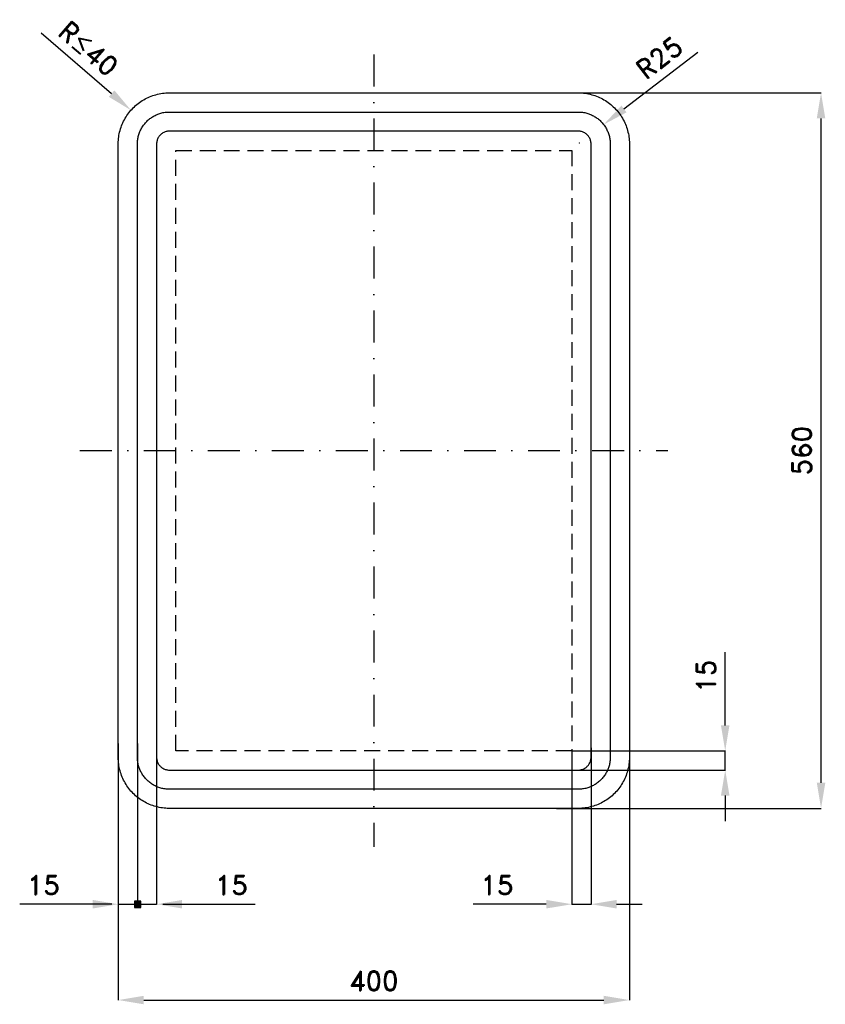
# Model space of a CAD drawing. Header units: millimetres. Extents: x -27 to 603, y -183 to 587.
import ezdxf

# ---------------------------------------------------------------- set-up
doc = ezdxf.new("R2010")
doc.units = ezdxf.units.MM
doc.header["$LTSCALE"] = 5
doc.linetypes.add('ČERCHOVANÁX2', pattern=[2, 1, -0.5, 0, -0.5])
doc.linetypes.add('ČÁRKOVANÁX2', pattern=[1.5, 1, -0.5])
doc.layers.add('Kóty', color=2, linetype='Continuous')
doc.layers.add('Značka', color=7, linetype='Continuous')
doc.styles.get("Standard").update_dxf_attribs({"font": 'romand.shx', "height": 15})
doc.dimstyles.get("Standard").update_dxf_attribs({"dimtxt": 15, "dimasz": 20, "dimexe": 0.18, "dimexo": 0.0625, "dimgap": 7.5, "dimtad": 1, "dimdec": 0, "dimzin": 0, "dimdsep": 46, "dimtxsty": 'Standard', "dimcen": 0.09, "dimadec": 0, "dimazin": 0, "dimtfac": 1, "dimtdec": 0, "dimtofl": 0, "dimtmove": 0, "dimatfit": 3, "dimfxl": 1, "dimtolj": 1, "dimtzin": 0, "dimarcsym": 0})

# ---------------------------------------------------------------- blocks, each defined once
blk = doc.blocks.new('*D0')
at = {"layer": 'Defpoints', "color": 0, "transparency": 16777216}
for p in [(392.94, 530), (600, 530), (392.94, -30)]:
    blk.add_point(p, dxfattribs=at)
at = {"layer": 'Kóty', "color": 0, "lineweight": -2, "transparency": 16777216}
for p, q in [((393, 530), (600.18, 530)), ((600, -10), (600, 510)), ((393, -30), (600.18, -30))]:
    blk.add_line(p, q, dxfattribs=at)
at = {"layer": 'Kóty', "color": 0, "transparency": 16777216}
for points in [[(596.67, 510), (603.33, 510), (600, 530)], [(596.67, -10), (603.33, -10), (600, -30)]]:
    blk.add_solid(points, dxfattribs=at)
at = {"layer": 'Kóty', "color": 0, "transparency": 16777216, "insert": (585, 250), "char_height": 15, "attachment_point": 5, "rotation": 90}
blk.add_mtext('\\A1;560', dxfattribs=at)
blk = doc.blocks.new('*D6')
at = {"layer": 'Defpoints', "color": 0, "transparency": 16777216}
for p in [(420, 17.45), (405, 15), (405, -105)]:
    blk.add_point(p, dxfattribs=at)
at = {"layer": 'Kóty', "color": 0, "lineweight": -2, "transparency": 16777216}
for p, q in [((420, 17.39), (420, -105.18)), ((405, 14.94), (405, -105.18)), ((385, -105), (327.86, -105)), ((440, -105), (460, -105))]:
    blk.add_line(p, q, dxfattribs=at)
at = {"layer": 'Kóty', "color": 0, "transparency": 16777216}
for points in [[(385, -101.67), (385, -108.33), (405, -105)], [(440, -101.67), (440, -108.33), (420, -105)]]:
    blk.add_solid(points, dxfattribs=at)
at = {"layer": 'Kóty', "color": 0, "transparency": 16777216, "insert": (346.43, -90), "char_height": 15, "attachment_point": 5}
blk.add_mtext('\\A1;15', dxfattribs=at)
blk = doc.blocks.new('*D7')
at = {"layer": 'Defpoints', "color": 0, "transparency": 16777216}
for p in [(405, 15), (525, 15), (400.96, 0)]:
    blk.add_point(p, dxfattribs=at)
at = {"layer": 'Kóty', "color": 0, "lineweight": -2, "transparency": 16777216}
for p, q in [((525, 35), (525, 92.14)), ((405.06, 15), (525.18, 15)), ((401.02, 0), (525.18, 0)), ((525, -20), (525, -40))]:
    blk.add_line(p, q, dxfattribs=at)
at = {"layer": 'Kóty', "color": 0, "transparency": 16777216}
for points in [[(521.67, 35), (528.33, 35), (525, 15)], [(521.67, -20), (528.33, -20), (525, 0)]]:
    blk.add_solid(points, dxfattribs=at)
at = {"layer": 'Kóty', "color": 0, "transparency": 16777216, "insert": (510, 73.57), "char_height": 15, "attachment_point": 5, "rotation": 90}
blk.add_mtext('\\A1;15', dxfattribs=at)
blk = doc.blocks.new('*D8')
at = {"layer": 'Defpoints', "color": 0, "transparency": 16777216}
for p in [(429.86, 505.2), (411.04, 490.8)]:
    blk.add_point(p, dxfattribs=at)
at = {"layer": 'Kóty', "color": 0, "lineweight": -2, "transparency": 16777216}
for p, q in [((503.61, 561.62), (445.75, 517.35)), ((410.95, 490.8), (411.13, 490.8)), ((411.04, 490.71), (411.04, 490.89))]:
    blk.add_line(p, q, dxfattribs=at)
blk.add_arc((411.04, 490.8), 23.7, 36.9834, 37.41973, dxfattribs=at)
at = {"layer": 'Kóty', "color": 0, "transparency": 16777216}
blk.add_solid([(443.72, 520), (447.77, 514.71), (429.86, 505.2)], dxfattribs=at)
at = {"layer": 'Kóty', "color": 0, "transparency": 16777216, "insert": (473.51, 557.48), "char_height": 15, "attachment_point": 5, "rotation": 37.41862}
blk.add_mtext('\\A1;R25', dxfattribs=at)
blk = doc.blocks.new('*D9')
at = {"layer": 'Defpoints', "color": 0, "transparency": 16777216}
for p in [(50, 10), (450, 15), (450, -180)]:
    blk.add_point(p, dxfattribs=at)
at = {"layer": 'Kóty', "color": 0, "lineweight": -2, "transparency": 16777216}
for p, q in [((50, 9.94), (50, -180.18)), ((450, 14.94), (450, -180.18)), ((70, -180), (430, -180))]:
    blk.add_line(p, q, dxfattribs=at)
at = {"layer": 'Kóty', "color": 0, "transparency": 16777216}
for points in [[(70, -176.67), (70, -183.33), (50, -180)], [(430, -176.67), (430, -183.33), (450, -180)]]:
    blk.add_solid(points, dxfattribs=at)
at = {"layer": 'Kóty', "color": 0, "transparency": 16777216, "insert": (250, -165), "char_height": 15, "attachment_point": 5}
blk.add_mtext('\\A1;400', dxfattribs=at)

msp = doc.modelspace()

# ---------------------------------------------------------------- hatches: boundary and pattern name
at = {"layer": 'Kóty'}
h = msp.add_hatch(color=256, dxfattribs=at)
h.dxf.hatch_style = 1
h.paths.add_polyline_path([(67.68, -107.5), (67.68, -102.5), (62.68, -102.5), (62.68, -107.5)])

# ---------------------------------------------------------------- linework, layer by layer
for p, q in [((-10.46, 576.9), (44.79, 529.41)), ((50, 20.89), (50, -105.18)), ((65, 20.89), (65, -105.18)), ((65, 20.83), (65, -105.18)), ((80, 20.83), (80, -105.18)), ((30, -105), (-27.14, -105)), ((45, -105), (25, -105)), ((85, -105), (105, -105)), ((100, -105), (157.14, -105))]:
    msp.add_line(p, q, dxfattribs=at)
for points in [[(525, 0), (525, 15)], [(50, -105), (80, -105)], [(405, -105), (420, -105)]]:
    msp.add_lwpolyline(points, dxfattribs=at)
msp.add_lwpolyline([(67.68, -107.5), (67.68, -102.5), (62.68, -102.5), (62.68, -107.5)], close=True, dxfattribs=at)
for points in [[(46.97, 531.94), (42.62, 526.89), (59.96, 516.38)], [(30, -101.67), (30, -108.33), (50, -105)], [(100, -101.67), (100, -108.33), (80, -105)]]:
    msp.add_solid(points, dxfattribs=at)
at = {"layer": 'Značka', "color": 6, "linetype": 'ČERCHOVANÁX2', "lineweight": 25, "ltscale": 5}
for p, q in [((250, 560), (250, -60)), ((20, 250), (480, 250))]:
    msp.add_line(p, q, dxfattribs=at)
at = {"layer": 'Značka', "color": 5}
for points in [[(450, 10), (450, 9.84), (450, 9.69, -0.03218), (449.64, 4.52, -0.035443), (448.58, -0.55, -0.036267), (446.92, -5.46, -0.034421), (444.59, -10.09, -0.033721), (441.71, -14.4, -0.034085), (438.28, -18.28, -0.034209), (434.4, -21.72, -0.034229), (430.09, -24.59, -0.034044), (425.46, -26.91, -0.033412), (420.55, -28.58, -0.034127), (415.48, -29.65, -0.036745), (410.31, -30), (410.16, -30), (410, -30), (90, -30), (89.84, -30), (89.69, -30, -0.03218), (84.52, -29.64, -0.035443), (79.45, -28.58, -0.036267), (74.54, -26.92, -0.034421), (69.91, -24.59, -0.033721), (65.6, -21.71, -0.034085), (61.72, -18.28, -0.034209), (58.28, -14.4, -0.034229), (55.41, -10.09, -0.034044), (53.09, -5.46, -0.033412), (51.42, -0.55, -0.034127), (50.35, 4.52, -0.036745), (50, 9.69), (50, 9.84), (50, 10), (50, 490), (50, 490.16), (50, 490.31, -0.03218), (50.36, 495.48, -0.035443), (51.42, 500.55, -0.036267), (53.08, 505.46, -0.034421), (55.41, 510.09, -0.033721), (58.29, 514.4, -0.034085), (61.72, 518.28, -0.034209), (65.6, 521.72, -0.034229), (69.91, 524.59, -0.034044), (74.54, 526.91, -0.033412), (79.45, 528.58, -0.034127), (84.52, 529.65, -0.036745), (89.69, 530), (89.84, 530), (90, 530), (410, 530), (410.16, 530), (410.31, 530, -0.03218), (415.48, 529.64, -0.035443), (420.55, 528.58, -0.036267), (425.46, 526.92, -0.034421), (430.09, 524.59, -0.033721), (434.4, 521.71, -0.034085), (438.28, 518.28, -0.034209), (441.72, 514.4, -0.034229), (444.59, 510.09, -0.034044), (446.91, 505.46, -0.033412), (448.58, 500.55, -0.034127), (449.65, 495.48, -0.036745), (450, 490.31), (450, 490.16), (450, 490), (450, 10)], [(435, 10), (435, 9.9), (435, 9.8, -0.03218), (434.77, 6.58, -0.035443), (434.11, 3.4, -0.036267), (433.08, 0.34, -0.034421), (431.62, -2.56, -0.033721), (429.82, -5.25, -0.034085), (427.68, -7.68, -0.034209), (425.25, -9.82, -0.034229), (422.56, -11.62, -0.034044), (419.66, -13.07, -0.033412), (416.6, -14.11, -0.034127), (413.42, -14.78, -0.036745), (410.2, -15), (410.1, -15), (410, -15), (90, -15), (89.9, -15), (89.8, -15, -0.03218), (86.58, -14.77, -0.035443), (83.4, -14.11, -0.036267), (80.34, -13.08, -0.034421), (77.44, -11.62, -0.033721), (74.75, -9.82, -0.034085), (72.32, -7.68, -0.034209), (70.18, -5.25, -0.034229), (68.38, -2.56, -0.034044), (66.93, 0.34, -0.033412), (65.89, 3.4, -0.034127), (65.22, 6.58, -0.036745), (65, 9.8), (65, 9.9), (65, 10), (65, 490), (65, 490.1), (65, 490.2, -0.03218), (65.23, 493.42, -0.035443), (65.89, 496.6, -0.036267), (66.92, 499.66, -0.034421), (68.38, 502.56, -0.033721), (70.18, 505.25, -0.034085), (72.32, 507.68, -0.034209), (74.75, 509.82, -0.034229), (77.44, 511.62, -0.034044), (80.34, 513.07, -0.033412), (83.4, 514.11, -0.034127), (86.58, 514.78, -0.036745), (89.8, 515), (89.9, 515), (90, 515), (410, 515), (410.1, 515), (410.2, 515, -0.03218), (413.42, 514.77, -0.035443), (416.6, 514.11, -0.036267), (419.66, 513.08, -0.034421), (422.56, 511.62, -0.033721), (425.25, 509.82, -0.034085), (427.68, 507.68, -0.034209), (429.82, 505.25, -0.034229), (431.62, 502.56, -0.034044), (433.07, 499.66, -0.033412), (434.11, 496.6, -0.034127), (434.78, 493.42, -0.036745), (435, 490.2), (435, 490.1), (435, 490), (435, 10)], [(420, 10), (420, 490), (420, 490.04), (420, 490.08, 0.03218), (419.91, 491.37, 0.035443), (419.65, 492.64, 0.036267), (419.23, 493.87, 0.034421), (418.65, 495.02, 0.033721), (417.93, 496.1, 0.034085), (417.07, 497.07, 0.034209), (416.1, 497.93, 0.034229), (415.02, 498.65, 0.034044), (413.87, 499.23, 0.033412), (412.64, 499.65, 0.034127), (411.37, 499.91, 0.036745), (410.08, 500), (410.04, 500), (410, 500), (90, 500), (89.96, 500), (89.92, 500, 0.03218), (88.63, 499.91, 0.035443), (87.36, 499.65, 0.036267), (86.13, 499.23, 0.034421), (84.98, 498.65, 0.033721), (83.9, 497.93, 0.034085), (82.93, 497.07, 0.034209), (82.07, 496.1, 0.034229), (81.35, 495.02, 0.034044), (80.77, 493.87, 0.033412), (80.35, 492.64, 0.034127), (80.09, 491.37, 0.036745), (80, 490.08), (80, 490.04), (80, 490), (80, 10), (80, 9.96), (80, 9.92, 0.03218), (80.09, 8.63, 0.035443), (80.35, 7.36, 0.036267), (80.77, 6.13, 0.034421), (81.35, 4.98, 0.033721), (82.07, 3.9, 0.034085), (82.93, 2.93, 0.034209), (83.9, 2.07, 0.034229), (84.98, 1.35, 0.034044), (86.13, 0.77, 0.033412), (87.36, 0.35, 0.034127), (88.63, 0.09, 0.036745), (89.92, 0), (89.96, 0), (90, 0), (410, 0), (410.04, 0), (410.08, 0, 0.03218), (411.37, 0.09, 0.035443), (412.64, 0.35, 0.036267), (413.87, 0.77, 0.034421), (415.02, 1.35, 0.033721), (416.1, 2.07, 0.034085), (417.07, 2.93, 0.034209), (417.93, 3.9, 0.034229), (418.65, 4.98, 0.034044), (419.23, 6.13, 0.033412), (419.65, 7.36, 0.034127), (419.91, 8.63, 0.036745), (420, 9.92), (420, 9.96), (420, 10)]]:
    msp.add_lwpolyline(points, format="xyb", dxfattribs=at)
at = {"layer": 'Značka', "color": 6, "linetype": 'ČÁRKOVANÁX2', "ltscale": 2.5}
msp.add_lwpolyline([(405, 15), (95, 15), (95, 485), (405, 485), (405, 15)], dxfattribs=at)

# ---------------------------------------------------------------- texts
at = {"layer": 'Kóty', "insert": (26.74, 564.61), "char_height": 15, "attachment_point": 5, "rotation": 319.32304}
msp.add_mtext('\\A1;R{\\A0;≤}40', dxfattribs=at)
at = {"layer": 'Kóty', "char_height": 15, "attachment_point": 5}
for insert in [(-8.57, -90), (138.57, -90)]:
    msp.add_mtext('\\A1;15', dxfattribs=dict(at, insert=insert))

# ---------------------------------------------------------------- dimensions: what is measured, and where the dimension line sits
at = {"layer": 'Kóty'}
dim = msp.add_radius_dim(center=(411.04, 490.8), mpoint=(429.86, 505.2), text='R25', dimstyle='Standard', dxfattribs=at)
dim.commit()
dim.dimension.update_dxf_attribs({"geometry": '*D8', "text_midpoint": (473.51, 557.48)})
for base, p1, p2, picture, middle in [((600, 530), (392.94, -30), (392.94, 530), '*D0', (585, 250)), ((525, 15), (400.96, 0), (405, 15), '*D7', (510, 73.57))]:
    dim = msp.add_linear_dim(base=base, p1=p1, p2=p2, angle=90, dimstyle='Standard', dxfattribs=at)
    dim.commit()
    dim.dimension.update_dxf_attribs({"geometry": picture, "text_midpoint": middle})
for base, p1, p2, picture, middle in [((405, -105), (420, 17.45), (405, 15), '*D6', (346.43, -90)), ((450, -180), (50, 10), (450, 15), '*D9', (250, -165))]:
    dim = msp.add_linear_dim(base=base, p1=p1, p2=p2, dimstyle='Standard', dxfattribs=at)
    dim.commit()
    dim.dimension.update_dxf_attribs({"geometry": picture, "text_midpoint": middle})

doc.saveas('drawing.dxf')
